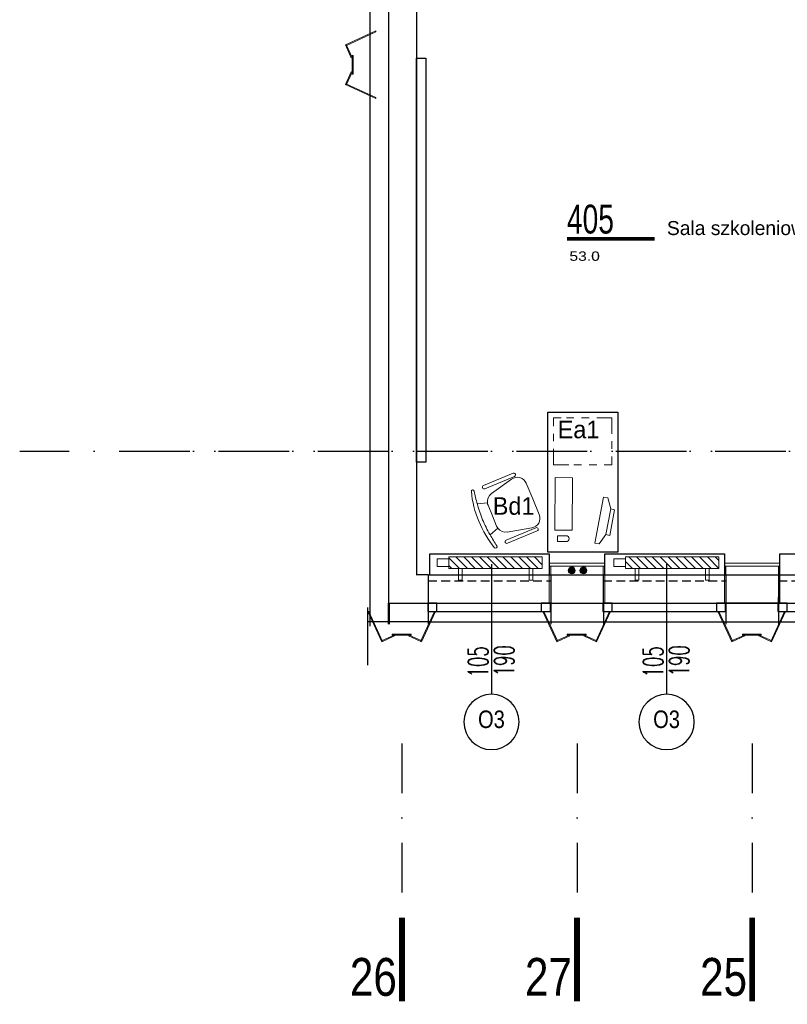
# Model space of a CAD drawing. Header units: millimetres. Extents: x 14495 to 271441, y -21035 to 2232.
# Tile 23 of 227: x 86219 to 86877, y -10927 to -10084. Entities that reach past the tile are written whole.
import ezdxf
from ezdxf.enums import TextEntityAlignment as Align

# ---------------------------------------------------------------- set-up
doc = ezdxf.new("R2010")
doc.units = ezdxf.units.MM
for name, pattern in [('0921-X-AR-20-00-FA$0$DASHED2', [0.375, 0.25, -0.125]), ('DASHDOT', [1, 0.5, -0.25, 0, -0.25]), ('HIDDENX2', [0.75, 0.5, -0.25])]:
    doc.linetypes.add(name, pattern=pattern)
for name, color, linetype in [('-- TECH  SYMBOLE', 1, 'Continuous'), ('_1_cienkie', 251, 'Continuous'), ('_A_widok', 1, 'Continuous'), ('a-bloki-drzwi', 52, 'Continuous'), ('a-cienka', 8, 'Continuous'), ('A-POW-NR', 1, 'Continuous'), ('A_bloki-drzwi', 1, 'Continuous'), ('A_BLOKI_KÓŁKO', 1, 'Continuous'), ('A_BLOKI_OPIS', 1, 'Continuous'), ('A_grzejniki', 34, 'Continuous'), ('A_L przerywana', 251, 'HIDDENX2'), ('A_Lwidok', 1, 'Continuous'), ('A_okładzina HPL', 37, 'Continuous'), ('A_OSIE', 252, 'DASHDOT'), ('A_PROJEKTOWANE', 3, 'Continuous'), ('TECH Sprzęt', 1, 'Continuous')]:
    doc.layers.add(name, color=color, linetype=linetype)
for name, color, linetype, lineweight in [('0-c.o.-grzejniki', 34, 'Continuous', 9), ('A_obudowy G-K', 31, 'Continuous', 0), ('SAN_Przewody powrotne CO na rzucie', 180, 'Continuous', 40), ('SAN_Przewody zasilające CO na rzucie', 20, 'Continuous', 40), ('TECH Wyp-meble', 1, 'Continuous', 15)]:
    doc.layers.add(name, color=color, linetype=linetype, lineweight=lineweight)
doc.layers.add('A-POW', color=2, linetype='Continuous', plot=False)
doc.styles.add('ARIAL1_2', font='arial.ttf', dxfattribs={"width": 1.2})
doc.styles.add('arialce', font='ARIALN.TTF')
doc.styles.add('cent', font='swissel.ttf')
doc.styles.add('cg', font='GOTHIC.TTF')
doc.styles.add('ROMANS', font='romans', dxfattribs={"width": 0.6})
doc.styles.add('switz721ltexbt', font='swissel.ttf')

# ---------------------------------------------------------------- blocks, each defined once
blk = doc.blocks.new('HJTS')
at = {"color": 8}
blk.add_line((0, 0), (0, 111.34), dxfattribs=at)
at = {"layer": 'A_BLOKI_KÓŁKO', "ltscale": 0.04}
blk.add_circle((0, 135.04), 23.7, dxfattribs=at)
at = {"layer": 'A_BLOKI_OPIS', "style": 'ROMANS'}
for tag, height, width, p in [('O', 20.59, 0.5, (-0.05, 135.67)), ('100', 17.16, 0.6, (-11.49, 86.54)), ('200', 17.16, 0.6, (10.76, 86.54))]:
    blk.add_attdef(tag, text='', height=height, rotation=90, dxfattribs=dict(at, width=width)).set_placement(p, align=Align.MIDDLE)
blk = doc.blocks.new('fghsdx')
at = {"lineweight": 0}
for p, q in [((-37.08, -19.4), (-25.08, 6.6)), ((-36.19, -19.4), (-24.35, 6.26)), ((-14.42, 0.8), (-25.41, 5.87)), ((-14.08, 1.53), (-25.08, 6.6)), ((-16.15, 0.8), (0, 0.8)), ((-16.15, 0.8), (-16.15, 0)), ((-16.15, 0), (0, 0)), ((-14.42, 0.8), (-14.08, 1.53)), ((-2.07, 1.53), (8.92, 6.6)), ((-1.73, 0.8), (-2.07, 1.53)), ((-1.73, 0.8), (9.26, 5.87)), ((0, 0.8), (0, 0)), ((20.04, -19.4), (8.2, 6.26)), ((20.92, -19.4), (8.92, 6.6)), ((-37.08, -19.4), (-36.19, -19.4)), ((20.92, -19.4), (20.04, -19.4))]:
    blk.add_line(p, q, dxfattribs=at)
blk = doc.blocks.new('OSS1')
at = {"linetype": 'Continuous', "const_width": 5}
blk.add_lwpolyline([(0, 0), (0, -71.57)], dxfattribs=at)
at = {"style": 'cent'}
blk.add_attdef('01', text='', height=32.4, dxfattribs=at).set_placement((-4.39, -34.41), align=Align.RIGHT)
blk = doc.blocks.new('mjkk')
at = {"layer": '0-c.o.-grzejniki'}
h = blk.add_hatch(dxfattribs=at)
h.set_pattern_fill('ANSI31', color=256, scale=1.5, angle=-90.01613, style=0)
h.set_pattern_definition([(-135.016127, (-172292.014, 132455.0023), (-3.36664804, 3.36854379), [])])
h.paths.add_polyline_path([(-9.98, -80), (-0.01, -80), (0, 0), (-9.98, 0)])
blk.add_lwpolyline([(-9.98, -80), (-9.98, 0), (0, 0), (-0.01, -80)], close=True, dxfattribs=at)
at = {"layer": '0-c.o.-grzejniki', "ltscale": 2}
for points in [[(10.03, -11.37), (10.03, -8.26), (0.02, -8.26), (0.02, -11.37)], [(10.03, -68.63), (10.03, -71.74), (0.02, -71.74), (0.02, -68.63)], [(-1.75, -80), (-1.75, -90), (-8.23, -90), (-8.23, -80)]]:
    blk.add_lwpolyline(points, close=True, dxfattribs=at)
blk = doc.blocks.new('BIUR_LEK_75-120_monit')
at = {"color": 252, "lineweight": 18}
for p, q in [((72.81, 12.19), (112.13, 19.54)), ((112.13, 19.54), (112.82, 15.88)), ((73.5, 8.53), (72.81, 12.19)), ((82.95, 6.03), (73.5, 8.53)), ((104.9, 10.13), (82.95, 6.03)), ((82.95, 6.03), (104.9, 10.13)), ((112.82, 15.88), (104.9, 10.13)), ((104.9, 10.13), (105.53, 6.76)), ((83.59, 2.65), (82.95, 6.03)), ((105.53, 6.76), (83.59, 2.65))]:
    blk.add_line(p, q, dxfattribs=at)
at = {"color": 2, "linetype": 'Continuous'}
blk.add_lwpolyline([(0, 0), (120, 0), (120, 60), (0, 60)], close=True, dxfattribs=at)
at = {"color": 1, "linetype": 'Continuous', "lineweight": 13, "ltscale": 5}
for points in [[(12, 55), (5, 55), (5, 48.5)], [(25, 55), (18.5, 55)], [(45, 42), (45, 55), (31.5, 55)], [(5, 44), (5, 37.5)], [(45, 44), (45, 50.5)], [(45, 31), (45, 37.5)], [(5, 31), (5, 24.5)], [(5, 18), (5, 5), (18.5, 5)], [(45, 18), (45, 24.5)], [(38, 5), (45, 5), (45, 11.5)], [(25, 5), (31.5, 5)]]:
    blk.add_lwpolyline(points, dxfattribs=at)
at = {"color": 252, "lineweight": 18}
blk.add_lwpolyline([(56.1, 53.72), (101.1, 53.93), (101.17, 38.93), (56.17, 38.72)], close=True, dxfattribs=at)
blk.add_lwpolyline([(110.83, 51.65), (105.83, 51.63), (105.86, 44.13, 0.414214), (108.37, 41.64), (108.37, 41.64, 0.414214), (110.86, 44.16)], format="xyb", close=True, dxfattribs=at)
blk = doc.blocks.new('FOTEL do BIURKA')
at = {"color": 2}
for p, q in [((-14.27, 8.03), (-11.71, -0.26)), ((0, 0), (-9.66, 0)), ((0, 0), (9.66, 0)), ((14.27, 8.03), (11.71, -0.26)), ((-17.78, -6.45), (-22.62, -27.28)), ((17.78, -6.45), (22.62, -27.28)), ((-14.51, -37.5), (0, -37.5)), ((14.51, -37.5), (0, -37.5))]:
    blk.add_line(p, q, dxfattribs=at)
at = {"color": 2, "ltscale": 0.7}
for p, q in [((-26.79, -2.94), (-26.79, -30.47)), ((-23.79, -2.94), (-23.79, -30.47)), ((23.79, -2.94), (23.79, -30.47)), ((26.79, -2.94), (26.79, -30.47))]:
    blk.add_line(p, q, dxfattribs=at)
at = {"color": 2}
for centre, radius, start, end in [((-25.71, 7.51), 1.21, 108.30821, 283.36846), ((-1.1, -70.52), 83.02, 89.23757, 107.51139), ((0, -91.36), 100.41, 90, 98.0662), ((1.1, -70.52), 83.02, 72.48861, 90.76243), ((0, -91.36), 100.41, 81.9338, 90), ((25.71, 7.51), 1.21, 256.63154, 71.69179), ((3.38, -145.12), 154.17, 96.57577, 100.77002), ((-9.66, -8.33), 8.33, 90, 103.30317), ((9.66, -8.33), 8.33, 76.69683, 90), ((-3.38, -145.12), 154.17, 79.22998, 83.42423), ((-9.66, -8.33), 8.33, 104.2415, 166.90676), ((9.66, -8.33), 8.33, 13.09324, 75.7585), ((-14.51, -29.17), 8.33, 166.90676, 270), ((14.51, -29.17), 8.33, 270, 13.09324)]:
    blk.add_arc(centre, radius, start, end, dxfattribs=at)
at = {"color": 2, "ltscale": 0.7}
for centre, start, end in [((-25.29, -2.94), 360, 180), ((-25.29, -2.94), 360, 180), ((25.29, -2.94), 0, 180), ((25.29, -2.94), 0, 180), ((-25.29, -30.47), 180, 360), ((25.29, -30.47), 180, 0)]:
    blk.add_arc(centre, 1.5, start, end, dxfattribs=at)
blk = doc.blocks.new('POW')
at = {"const_width": 5}
blk.add_lwpolyline([(125.3, 0), (0, 0)], dxfattribs=at)
at = {"style": 'switz721ltexbt'}
blk.add_attdef('001', (-1.8, 12.3), '', height=41.2, dxfattribs=at)

msp = doc.modelspace()

# ---------------------------------------------------------------- hatches: boundary and pattern name
at = {"layer": 'SAN_Przewody powrotne CO na rzucie', "lineweight": 13}
msp.add_hatch(color=256, dxfattribs=at).paths.add_polyline_path([(86705.2, -10555.85, 1), (86699.2, -10555.85, 1)])
at = {"layer": 'SAN_Przewody zasilające CO na rzucie', "lineweight": 13}
msp.add_hatch(color=256, dxfattribs=at).paths.add_polyline_path([(86695.2, -10555.85, 1), (86689.2, -10555.85, 1)])

# ---------------------------------------------------------------- linework, layer by layer
at = {"layer": '_1_cienkie'}
for p, q in [((86868.94, -10578.82), (86868.94, -10583.82)), ((86869.25, -10578.67), (86869.25, -10595.82)), ((86535.26, -10601.97), (86535.26, -10583.98)), ((86535.89, -10583.67), (86535.89, -10601.82)), ((86569.25, -10584.67), (86569.25, -10601.82)), ((86674.25, -10584.67), (86674.25, -10601.82)), ((86719.25, -10584.67), (86719.25, -10601.82)), ((86824.25, -10584.67), (86824.25, -10601.82)), ((86869.25, -10584.67), (86869.25, -10601.82))]:
    msp.add_line(p, q, dxfattribs=at)
at = {"layer": '_A_widok'}
for p, q in [((86569.17, -10559.67), (86674.25, -10559.67)), ((86719.17, -10559.67), (86824.25, -10559.67)), ((86869.17, -10559.67), (86974.25, -10559.67)), ((86869.17, -10559.67), (86974.25, -10559.67)), ((86517.26, -10587.48), (86517.26, -10637.09)), ((86569.25, -10599.82), (86674.25, -10599.82)), ((86719.25, -10599.82), (86824.25, -10599.82)), ((86869.25, -10599.82), (86974.25, -10599.82))]:
    msp.add_line(p, q, dxfattribs=at)
at = {"layer": 'a-cienka'}
for p, q in [((86519.26, -8824.83), (86519.26, -10603.63)), ((86571.36, -10599.82), (86517.26, -10599.82)), ((86674.25, -10599.82), (86719.25, -10599.82)), ((86824.25, -10599.82), (86869.25, -10599.82))]:
    msp.add_line(p, q, dxfattribs=at)
at = {"layer": 'A_bloki-drzwi'}
for p, q in [((86568.87, -10583.82), (86673.87, -10583.82)), ((86718.87, -10583.82), (86823.87, -10583.82)), ((86868.87, -10583.82), (86973.87, -10583.82)), ((86568.87, -10590.97), (86673.87, -10590.97)), ((86718.87, -10590.97), (86823.87, -10590.97)), ((86868.87, -10590.97), (86973.87, -10590.97))]:
    msp.add_line(p, q, dxfattribs=at)
for points in [[(86568.87, -10590.97), (86576.74, -10590.97), (86576.74, -10583.82), (86568.87, -10583.82)], [(86666.07, -10590.97), (86673.94, -10590.97), (86673.94, -10583.82), (86666.07, -10583.82)], [(86718.87, -10590.97), (86726.74, -10590.97), (86726.74, -10583.82), (86718.87, -10583.82)], [(86816.07, -10590.97), (86823.94, -10590.97), (86823.94, -10583.82), (86816.07, -10583.82)], [(86868.87, -10590.97), (86876.74, -10590.97), (86876.74, -10583.82), (86868.87, -10583.82)]]:
    msp.add_lwpolyline(points, close=True, dxfattribs=at)
at = {"layer": 'A_L przerywana', "ltscale": 15}
for p, q in [((86569.17, -10564.67), (86674.25, -10564.67)), ((86719.17, -10564.67), (86824.25, -10564.67)), ((86869.17, -10564.67), (86974.25, -10564.67))]:
    msp.add_line(p, q, dxfattribs=at)
at = {"layer": 'A_Lwidok'}
for points in [[(86570.48, -10559.67), (86570.48, -10541.63), (86672.98, -10541.63), (86672.98, -10559.67)], [(86720.48, -10559.67), (86720.48, -10541.63), (86822.98, -10541.63), (86822.98, -10559.67)], [(86870.48, -10559.67), (86870.48, -10541.63), (86972.98, -10541.63), (86972.98, -10559.67)]]:
    msp.add_lwpolyline(points, dxfattribs=at)
at = {"layer": 'A_obudowy G-K', "lineweight": 5}
for p, q in [((86672.98, -10549.68), (86672.98, -10583.82)), ((86720.48, -10549.68), (86720.48, -10583.82)), ((86822.98, -10549.68), (86822.98, -10583.82)), ((86870.48, -10549.68), (86870.48, -10583.82))]:
    msp.add_line(p, q, dxfattribs=at)
at = {"layer": 'A_obudowy G-K', "linetype": 'Continuous', "lineweight": 5}
for p, q in [((86674.23, -10552.17), (86674.25, -10559.67)), ((86719.23, -10552.17), (86719.21, -10559.67)), ((86824.23, -10552.17), (86824.25, -10559.67)), ((86869.23, -10552.17), (86869.21, -10559.67))]:
    msp.add_line(p, q, dxfattribs=at)
at = {"layer": 'A_obudowy G-K', "lineweight": 5}
for points in [[(86720.48, -10549.68), (86672.98, -10549.68)], [(86720.48, -10552.17), (86672.98, -10552.17)], [(86870.48, -10549.68), (86822.98, -10549.68)], [(86870.48, -10552.17), (86822.98, -10552.17)]]:
    msp.add_lwpolyline(points, dxfattribs=at)
at = {"layer": 'A_OSIE', "ltscale": 85}
for p, q in [((86219.25, -10453.86), (88237.2, -10453.86)), ((86322.62, -10453.86), (88237.2, -10453.86)), ((86546.76, -10704.04), (86546.76, -10853.23)), ((86696.76, -10704.04), (86696.76, -10853.23)), ((86846.76, -10704.04), (86846.76, -10853.23))]:
    msp.add_line(p, q, dxfattribs=at)
at = {"layer": 'A_PROJEKTOWANE'}
for p, q in [((86535.26, -9950.54), (86535.26, -10583.83)), ((86559.26, -10014.83), (86559.26, -10559.83)), ((86569.17, -10559.67), (86559.26, -10559.67)), ((86569.17, -10559.67), (86569.17, -10584.67)), ((86674.25, -10559.67), (86674.25, -10584.67)), ((86674.25, -10559.67), (86709.39, -10559.67)), ((86709.39, -10559.67), (86719.17, -10559.67)), ((86719.17, -10559.67), (86719.17, -10584.67)), ((86824.25, -10559.67), (86869.17, -10559.67)), ((86824.25, -10559.67), (86824.25, -10584.67)), ((86824.25, -10559.67), (86824.25, -10584.67)), ((86824.25, -10559.67), (86869.17, -10559.67)), ((86869.17, -10559.67), (86869.17, -10584.67)), ((86674.25, -10570.67), (86674.25, -10584.67)), ((86535.26, -10583.98), (86568.87, -10583.82)), ((86673.94, -10583.82), (86718.87, -10583.82)), ((86823.94, -10583.82), (86868.94, -10583.82)), ((86824.25, -10583.67), (86869.25, -10583.67))]:
    msp.add_line(p, q, dxfattribs=at)
at = {"layer": 'SAN_Przewody powrotne CO na rzucie', "lineweight": 13}
msp.add_circle((86702.2, -10555.85), 3, dxfattribs=at)
at = {"layer": 'SAN_Przewody zasilające CO na rzucie', "lineweight": 13}
msp.add_circle((86692.2, -10555.85), 3, dxfattribs=at)
at = {"layer": 'TECH Sprzęt', "color": 2}
msp.add_lwpolyline([(86559.26, -10117.18), (86567.1, -10117.18), (86567.1, -10463.11), (86559.26, -10463.11)], close=True, dxfattribs=at)

# ---------------------------------------------------------------- block references
at = {"layer": 'a-bloki-drzwi'}
ref = msp.add_blockref('HJTS', (86623.45, -10550.54), dxfattribs=dict(at, xscale=-1, rotation=180))
ref.add_attrib('O', 'O3', dxfattribs={"layer": 'A_BLOKI_OPIS', "extrusion": (0, 0, -1), "height": 15, "style": 'arialce', "text_generation_flag": 2}).set_placement((-86623.4, -10683.27), align=Align.MIDDLE)
ref.add_attrib('100', '105', dxfattribs={"layer": 'A_BLOKI_OPIS', "extrusion": (0, 0, -1), "height": 17.16, "rotation": 90, "style": 'ROMANS', "text_generation_flag": 4, "width": 0.6}).set_placement((-86611.95, -10634.14), align=Align.MIDDLE)
ref.add_attrib('200', '190', dxfattribs={"layer": 'A_BLOKI_OPIS', "extrusion": (0, 0, -1), "height": 17.16, "rotation": 90, "style": 'ROMANS', "text_generation_flag": 4, "width": 0.6}).set_placement((-86634.21, -10633.16), align=Align.MIDDLE)
ref = msp.add_blockref('HJTS', (86773.45, -10550.54), dxfattribs=dict(at, xscale=-1, rotation=180))
ref.add_attrib('O', 'O3', dxfattribs={"layer": 'A_BLOKI_OPIS', "extrusion": (0, 0, -1), "height": 15, "style": 'arialce', "text_generation_flag": 2}).set_placement((-86773.4, -10683.27), align=Align.MIDDLE)
ref.add_attrib('100', '105', dxfattribs={"layer": 'A_BLOKI_OPIS', "extrusion": (0, 0, -1), "height": 17.16, "rotation": 90, "style": 'ROMANS', "text_generation_flag": 4, "width": 0.6}).set_placement((-86761.95, -10634.14), align=Align.MIDDLE)
ref.add_attrib('200', '190', dxfattribs={"layer": 'A_BLOKI_OPIS', "extrusion": (0, 0, -1), "height": 17.16, "rotation": 90, "style": 'ROMANS', "text_generation_flag": 4, "width": 0.6}).set_placement((-86784.21, -10633.16), align=Align.MIDDLE)
at = {"layer": 'A-POW-NR'}
ref = msp.add_blockref('POW', (86688.05, -10271.94), dxfattribs=dict(at, xscale=0.6, yscale=0.6, zscale=0.6))
ref.add_attrib('88,88', '53.0', dxfattribs={"layer": 'A-POW', "height": 8, "style": 'ARIAL1_2', "width": 1.2}).set_placement((86716.27, -10290.79), align=Align.RIGHT)
ref.add_attrib('POKOJ', 'Sala szkoleniowa', (86773.72, -10268.73), dxfattribs={"layer": 'A-POW', "height": 12, "style": 'arialce', "width": 1.2})
ref.add_attrib('001', '405', (86688.05, -10267.43), dxfattribs={"layer": '0', "height": 24.71, "style": 'switz721ltexbt', "width": 0.7})
at = {"layer": 'A_grzejniki', "linetype": 'Continuous', "lineweight": 13, "rotation": 270}
for p in [(86666.99, -10554.18), (86818.25, -10554.18)]:
    msp.add_blockref('mjkk', p, dxfattribs=at)
at = {"layer": 'A_okładzina HPL', "lineweight": 0, "rotation": 90.00000000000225}
msp.add_blockref('fghsdx', (86504.86, -10114.89), dxfattribs=at)
at = {"layer": 'A_okładzina HPL', "lineweight": 0, "xscale": -1, "rotation": 180}
for p in [(86554.52, -10610.37), (86704.52, -10610.37), (86854.52, -10610.37)]:
    msp.add_blockref('fghsdx', p, dxfattribs=at)
at = {"layer": 'A_OSIE'}
ref = msp.add_blockref('OSS1', (86546.76, -10853.23), dxfattribs=at)
ref.add_attrib('01', '26', dxfattribs={"layer": '0', "height": 32.4, "style": 'cent', "width": 0.8}).set_placement((86542.37, -10887.64), align=Align.TOP_RIGHT)
ref = msp.add_blockref('OSS1', (86696.76, -10853.23), dxfattribs=at)
ref.add_attrib('01', '27', dxfattribs={"layer": '0', "height": 32.4, "style": 'cent', "width": 0.8}).set_placement((86692.37, -10887.64), align=Align.TOP_RIGHT)
ref = msp.add_blockref('OSS1', (86846.76, -10853.23), dxfattribs=at)
ref.add_attrib('01', '25', dxfattribs={"layer": '0', "height": 32.4, "style": 'cent', "width": 0.8}).set_placement((86842.37, -10887.64), align=Align.TOP_RIGHT)
at = {"layer": 'TECH Sprzęt', "color": 8, "linetype": '0921-X-AR-20-00-FA$0$DASHED2', "lineweight": -3, "ltscale": 50, "xscale": -1, "rotation": 90.00000116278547}
msp.add_blockref('BIUR_LEK_75-120_monit', (86731.58, -10420.31), dxfattribs=at)
at = {"layer": 'TECH Wyp-meble', "color": 1, "lineweight": -3, "rotation": 112.5145093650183}
msp.add_blockref('FOTEL do BIURKA', (86624.16, -10509), dxfattribs=at)

# ---------------------------------------------------------------- texts
at = {"layer": '-- TECH  SYMBOLE', "color": 1, "style": 'cg'}
for s, p in [('Ea1', (86680.15, -10442.72)), ('Bd1', (86624.53, -10508.19))]:
    msp.add_text(s, height=15, dxfattribs=at).set_placement(p)

doc.saveas('drawing.dxf')
